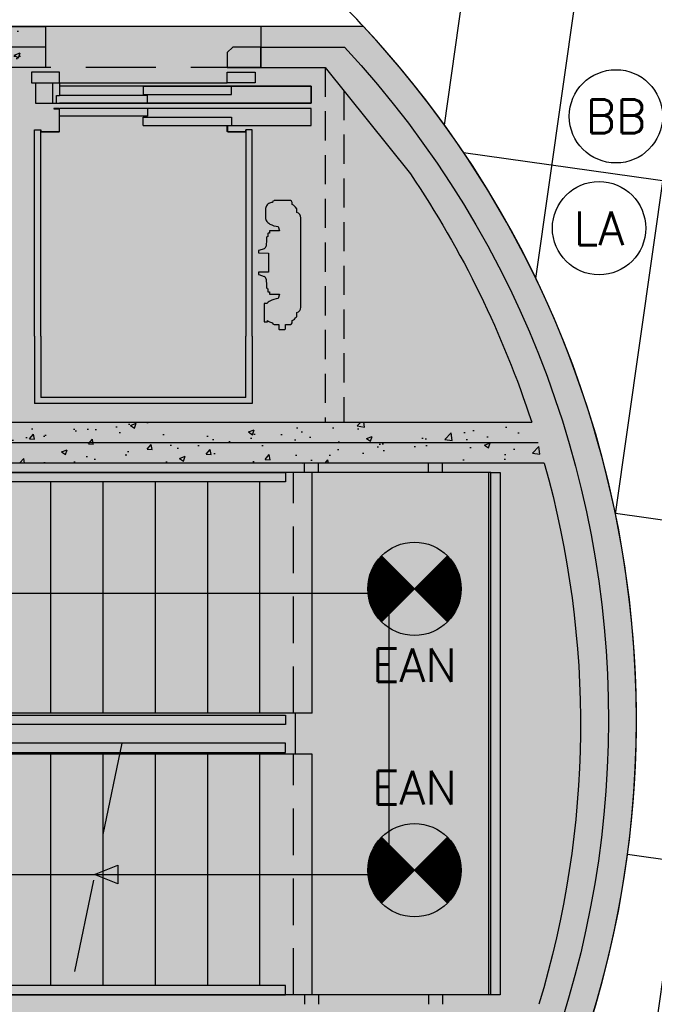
# Model space of a CAD drawing. Header units: millimetres. Extents: x -4107 to 114693, y -37499 to 54671.
# Tile 100 of 156: x 43767 to 47168, y 25372 to 30649. Entities that reach past the tile are written whole.
import ezdxf
from ezdxf.enums import TextEntityAlignment as Align

# ---------------------------------------------------------------- set-up
doc = ezdxf.new("R2010")
doc.units = ezdxf.units.MM
doc.header["$LTSCALE"] = 50
doc.linetypes.add('XREF_06_werkset$0$B0403', pattern=[37.5, 25, -12.5])
doc.linetypes.add('XREF_06_werkset$0$B0702', pattern=[4.6875, 3.125, -1.5625])
for name, color, linetype in [('FOK_ BRANDSLANGHASPELS', 2, 'Continuous'), ('FOK_08---_MAATVOERING', 2, 'Continuous'), ('FOK_22_BINNENWANDEN', 2, 'Continuous'), ('FOK_28_CONSTRUCTIES', 4, 'Continuous'), ('XREF_06_PLAFOND$0$AI45----_PLAFONDAFW', 2, 'Continuous'), ('XREF_06_verlichting$0$EL6311--', 3, 'Continuous'), ('XREF_06_werkset$0$AA22E---_TPGBETON', 242, 'Continuous'), ('XREF_06_werkset$0$AI24----_TRAPPEN', 1, 'Continuous'), ('XREF_06_werkset$0$AL191L3-_STREEPF-OND', 242, 'XREF_06_werkset$0$B0702'), ('XREF_06_werkset$0$AL22E---_TPGBETON', 4, 'Continuous'), ('XREF_06_werkset$0$AL281L4-_STREEPG-BOV', 242, 'XREF_06_werkset$0$B0403'), ('XREF_06_werkset$0$AL661---_LIFTEN', 1, 'Continuous'), ('XREF_06_werkset$0$AZ22E---_TPGBETON', 4, 'Continuous')]:
    doc.layers.add(name, color=color, linetype=linetype)
doc.styles.add('XREF_06_verlichting$0$BURO-018', font='simplex.shx', dxfattribs={"height": 180})
pattern_1 = [(50, (0, 0), (315.5945, -27.61094), [33, -363]), (355, (0, 0), (-61.0506, 330.9645), [26.4, -290.4]), (100.4514, (26.3, -2.3), (254.5441, 303.3534), [28.0457, -308.5025]), (46.1842, (0, 88), (469.586, -72.8284), [49.5, -544.5]), (96.6356, (39.13, 81.93), (411.2516, 428.6119), [42.0685, -462.7537]), (351.1842, (0, 88), (411.2513, 428.6122), [39.6, -435.6]), (21, (44, 66), (262.6391, -177.1523), [33, -363]), (326, (44, 66), (107.0587, 319.066), [26.4, -290.4]), (71.4514, (65.9, 51.24), (369.698, 141.9134), [28.0457, -308.5025]), (37.5, (0, 0), (5.35034, 146.4733), [0, -286.88, 0, -294.8, 0, -291.5]), (7.5, (0, 0), (115.7506, 173.54115), [0, -168.08, 0, -280.28, 0, -111.1]), (327.5, (-98.12, 0), (234.88187, -9.92414), [0, -110, 0, -343.2, 0, -455.4]), (317.5, (-142.12, 0), (256.6019, 44.0462), [0, -143, 0, -227.92, 0, -323.4])]

# ---------------------------------------------------------------- blocks, each defined once
blk = doc.blocks.new('XREF_06_PLAFOND')
at = {"layer": 'XREF_06_PLAFOND$0$AI45----_PLAFONDAFW'}
h = blk.add_hatch(dxfattribs=at)
h.set_pattern_fill('_USER,_O', color=256, scale=1800, pattern_type=0)
h.set_pattern_definition([(351.94, (60508.5, -17546.5), (252.38, 1782.22), [])])
edge = h.paths.add_edge_path(flags=16)
edge.add_arc((41622.2, 26897.4), 5449.9, 0, 180)
edge.add_arc((41622.2, 26897.4), 5449.9, 180, 360)
h.paths.add_polyline_path([(49833.5, 30277.3), (51633.5, 30277.3), (51633.5, 27677.3), (49833.5, 27677.3)], flags=16)
edge = h.paths.add_edge_path(flags=16)
edge.add_arc((86127.3, 26613.5), 3800, 0, 180)
edge.add_arc((86127.3, 26613.5), 3800, 180, 360)
edge = h.paths.add_edge_path(flags=16)
edge.add_arc((74998.8, -10766.8), 5450, 0, 180)
edge.add_arc((74998.8, -10766.8), 5450, 180, 360)
edge = h.paths.add_edge_path()
edge.add_arc((59888.1, 10791.1), 9323.9, 341.24236, 446.62909)
edge.add_line((60436.4, 20098.9), (31243.3, 21827.8))
edge.add_line((31243.3, 21827.8), (28955.1, 21950.5))
edge.add_line((28955.1, 21950.5), (30807, 36094.7))
edge.add_line((30807, 36094.7), (95373.9, 36094.7))
edge.add_line((95373.9, 36094.7), (86392.8, -27327.7))
edge.add_line((86392.8, -27327.7), (59702.3, -18665.8))
edge.add_line((59702.3, -18665.8), (68716.8, 7792.9))
h = blk.add_hatch(dxfattribs=at)
h.set_pattern_fill('_USER,_O', color=256, scale=600, angle=90, pattern_type=0)
h.set_pattern_definition([(81.94, (95317.84, 35698.9), (-594.073, 84.126), [])])
edge = h.paths.add_edge_path(flags=16)
edge.add_arc((86127.3, 26613.5), 3800, 0, 360)
edge = h.paths.add_edge_path(flags=16)
edge.add_arc((74998.8, -10766.8), 5450, 0, 360)
edge = h.paths.add_edge_path(flags=16)
edge.add_arc((41622.2, 26897.4), 5449.9, 0, 360)
h.paths.add_polyline_path([(49933.5, 30177.3), (51533.5, 30177.3), (51533.5, 27777.3), (49933.5, 27777.3)], flags=16)
edge = h.paths.add_edge_path()
edge.add_arc((59888.1, 10791.1), 9323.9, 341.24236, 446.62909)
edge.add_line((60436.4, 20098.9), (31243.3, 21827.8))
edge.add_line((31243.3, 21827.8), (28955.1, 21950.5))
edge.add_line((28955.1, 21950.5), (30807, 36094.7))
edge.add_line((30807, 36094.7), (95373.9, 36094.7))
edge.add_line((95373.9, 36094.7), (86392.8, -27327.7))
edge.add_line((86392.8, -27327.7), (59702.3, -18665.8))
edge.add_line((59702.3, -18665.8), (68716.8, 7792.9))
blk = doc.blocks.new('XREF_06_verlichting$0$1115B3A')
at = {"color": 0, "linetype": 'Continuous'}
blk.add_circle((0, 0), 2.5, dxfattribs=at)
at = {"color": 0, "linetype": 'Continuous', "style": 'XREF_06_verlichting$0$BURO-018'}
for tag, p in [('E_GKAST', (0, 8)), ('E_GROEP', (0, 5)), ('E_SGROEP', (4.5, 5)), ('E_ARMCODE', (0, 0)), ('E_SLET', (4.5, -1))]:
    blk.add_attdef(tag, text='', height=1.8, dxfattribs=at).set_placement(p, align=Align.MIDDLE)
blk = doc.blocks.new('XREF_06_verlichting$0$E00018')
at = {"color": 0, "linetype": 'Continuous'}
for p, q in [((-1.768, -1.768), (1.768, 1.768)), ((1.768, -1.768), (-1.768, 1.768))]:
    blk.add_line(p, q, dxfattribs=at)
at = {"color": 0, "linetype": 'Continuous', "const_width": 2.5}
for points in [[(-0.884, 0.884, -0.198912), (0, 1.25, -0.198912), (0.884, 0.884, -1)], [(-0.884, -0.884, 0.198912), (0, -1.25, 0.198912), (0.884, -0.884, 1)]]:
    blk.add_lwpolyline(points, format="xyb", dxfattribs=at)
blk = doc.blocks.new('XREF_06_verlichting$0$1115B3A-NO1')
at = {"color": 0, "linetype": 'Continuous'}
blk.add_circle((0, 0), 2.5, dxfattribs=at)
at = {"color": 0, "zscale": 100}
blk.add_blockref('XREF_06_verlichting$0$E00018', (0, 0), dxfattribs=at)
at = {"color": 0, "linetype": 'Continuous', "style": 'XREF_06_verlichting$0$BURO-018'}
for tag, p in [('E_GKAST', (0, 8)), ('E_GROEP', (0, 5)), ('E_SGROEP', (4.5, 5)), ('E_ARMCODE', (0, 0)), ('E_SLET', (4.5, -1))]:
    blk.add_attdef(tag, text='', height=1.8, dxfattribs=at).set_placement(p, align=Align.MIDDLE)
blk = doc.blocks.new('XREF_06_verlichting')
at = {"layer": 'XREF_06_verlichting$0$EL6311--'}
ref = blk.add_blockref('XREF_06_verlichting$0$1115B3A', (46962.6, 30131.1), dxfattribs=dict(at, xscale=100, yscale=100, zscale=100))
ref.add_attrib('E_ARMCODE', 'BB', dxfattribs={"layer": '0', "color": 1, "linetype": 'Continuous', "height": 180, "style": 'XREF_06_verlichting$0$BURO-018'}).set_placement((46962.6, 30131.1), align=Align.MIDDLE)
ref = blk.add_blockref('XREF_06_verlichting$0$1115B3A', (46872.2, 29531.5), dxfattribs=dict(at, xscale=100, yscale=100, zscale=100))
ref.add_attrib('E_ARMCODE', 'LA', dxfattribs={"layer": '0', "color": 1, "linetype": 'Continuous', "height": 180, "style": 'XREF_06_verlichting$0$BURO-018'}).set_placement((46872.2, 29531.5), align=Align.MIDDLE)
ref = blk.add_blockref('XREF_06_verlichting$0$1115B3A-NO1', (45883.3, 27598.8), dxfattribs=dict(at, xscale=100, yscale=100, zscale=100, rotation=270))
ref.add_attrib('E_ARMCODE', 'EAN', dxfattribs={"layer": '0', "color": 1, "linetype": 'Continuous', "height": 180, "style": 'XREF_06_verlichting$0$BURO-018'}).set_placement((45883.3, 27189.7), align=Align.MIDDLE)
ref = blk.add_blockref('XREF_06_verlichting$0$1115B3A-NO1', (45883.3, 26090.8), dxfattribs=dict(at, xscale=100, yscale=100, zscale=100, rotation=270))
ref.add_attrib('E_ARMCODE', 'EAN', dxfattribs={"layer": '0', "color": 1, "linetype": 'Continuous', "height": 180, "style": 'XREF_06_verlichting$0$BURO-018'}).set_placement((45883.3, 26533.4), align=Align.MIDDLE)
blk = doc.blocks.new('XREF_06_werkset$0$V-H-29-002_B09145W02')
at = {"layer": 'XREF_06_werkset$0$AL191L3-_STREEPF-OND'}
for p, q in [((3782.5, 3495), (3782.5, 1595)), ((3882.5, 3370), (3882.5, 1595))]:
    blk.add_line(p, q, dxfattribs=at)
at = {"layer": 'XREF_06_werkset$0$AL661---_LIFTEN'}
for p, q in [((2207.5, 3470), (2207.5, 3413)), ((2357.5, 3470), (2207.5, 3470)), ((2357.5, 3413), (2357.5, 3470)), ((3257.5, 3413), (3257.5, 3470)), ((3257.5, 3470), (3407.5, 3470)), ((3407.5, 3470), (3407.5, 3413)), ((2230.5, 3413), (2230.5, 3305)), ((2322.5, 3305), (2322.5, 3413)), ((2357.5, 3413), (2357.5, 3345)), ((2357.5, 3413), (3257.5, 3413)), ((2807.5, 3395), (2807.5, 3350.6)), ((3407.5, 3413), (3257.5, 3413)), ((3279.5, 3350.6), (3279.5, 3395)), ((3707.5, 3305), (3707.5, 3395)), ((2342.4, 3305), (2342.4, 3345)), ((2342.4, 3345), (2357.5, 3345)), ((2829.5, 3345), (2357.5, 3345)), ((2807.5, 3350.6), (3279.5, 3350.6)), ((2807.5, 3350.6), (3279.5, 3350.6)), ((2829.5, 3305), (2829.5, 3345)), ((2327.5, 3275), (2327.5, 3273.5)), ((2354.5, 3275), (2327.5, 3275)), ((2327.5, 3273.5), (2354.4, 3273.5)), ((2356, 3271.9), (2356, 3153.1)), ((2829.5, 3275), (2829.5, 3235)), ((2357.5, 3240), (2357.5, 3269.4)), ((2829.5, 3235), (2357.5, 3235)), ((2807.5, 3185), (2807.5, 3229.4)), ((2807.5, 3229.4), (3279.5, 3229.4)), ((3279.5, 3229.4), (3279.5, 3185)), ((2357.5, 3153.1), (2357.5, 3180.9)), ((2225, 3161), (2257.5, 3161)), ((2225, 2055), (2225, 3161)), ((2259, 3161), (2257.5, 3161)), ((2257.5, 3161), (2257.5, 3153)), ((2257.5, 2055), (2257.5, 3150)), ((2259, 3153.1), (2259, 3161)), ((2260.5, 3150), (2354.4, 3150)), ((2354.4, 3151.5), (2260.6, 3151.5)), ((3390, 3161), (3357.5, 3161)), ((3357.5, 3150), (3357.5, 2055)), ((3390, 2055), (3390, 3161)), ((3595.8, 2781.8), (3508.1, 2781.8)), ((3604.2, 2761.2), (3604.2, 2772.2)), ((3462.6, 2739.2), (3462.6, 2687)), ((3629.9, 2740), (3628.1, 2740.5)), ((3629.9, 2718.3), (3629.9, 2740)), ((3530.3, 2643), (3537.3, 2620)), ((3651.6, 2210.2), (3651.6, 2689.8)), ((3474, 2604.6), (3474, 2589.9)), ((3484, 2607.6), (3477, 2607.6)), ((3484, 2620), (3484, 2607.6)), ((3537.3, 2620), (3484, 2620)), ((3467.5, 2573), (3465, 2538.7)), ((3467.5, 2582), (3467.5, 2573)), ((3427, 2514.1), (3424, 2514)), ((3424, 2514), (3424, 2502)), ((3424, 2502), (3477.5, 2500.5)), ((3454.9, 2524.5), (3427, 2514.1)), ((3477.5, 2500.5), (3477.5, 2399.5)), ((3477.5, 2399.5), (3424, 2398)), ((3424, 2398), (3424, 2386)), ((3424, 2386), (3427, 2385.9)), ((3427, 2385.9), (3454.9, 2375.5)), ((3465, 2361.3), (3467.5, 2327)), ((3467.5, 2327), (3467.5, 2318)), ((3474, 2310.1), (3474, 2295.4)), ((3477, 2292.4), (3484, 2292.4)), ((3484, 2292.4), (3484, 2280)), ((3484, 2280), (3537.3, 2280)), ((3537.3, 2280), (3530.3, 2257)), ((3455.6, 2231.2), (3455.6, 2131.7)), ((3470.3, 2231.2), (3455.6, 2231.2)), ((3629.9, 2160), (3629.9, 2181.7)), ((3455.6, 2131.7), (3473.1, 2131.7)), ((3473.1, 2131.7), (3473.1, 2139.5)), ((3479.2, 2134.2), (3479.2, 2134.2)), ((3499.8, 2127.8), (3499.8, 2127.8)), ((3508.1, 2118.2), (3533.3, 2118.2)), ((3533.3, 2118.2), (3533.3, 2094.7)), ((3569, 2094.7), (3569, 2118.2)), ((3569, 2118.2), (3595.8, 2118.2)), ((3595.8, 2118.2), (3595.8, 2118.2)), ((3604.2, 2127.8), (3604.2, 2138.8)), ((3628.1, 2159.5), (3629.9, 2160)), ((3536.3, 2091.7), (3566, 2091.7)), ((2225, 2055), (2225, 1695)), ((2257.5, 2055), (2257.5, 1727.5)), ((3357.5, 1727.5), (3357.5, 2055)), ((3390, 2055), (3390, 1716.5)), ((3390, 1695), (2225, 1695)), ((3357.5, 1727.5), (2257.5, 1727.5)), ((3390, 1727.5), (3390, 1695))]:
    blk.add_line(p, q, dxfattribs=at)
for points in [[(2207.5, 3413), (2322.5, 3413), (2357.5, 3413)], [(3707.5, 3395), (3279.5, 3395), (2807.5, 3395), (2357.5, 3395)], [(2807.5, 3395), (3279.5, 3395), (3707.5, 3395), (3707.5, 3305), (2829.5, 3305), (2357.5, 3305)], [(2230.5, 3305), (2322.5, 3305), (2342.4, 3305), (2829.5, 3305), (3707.5, 3305)], [(2357.5, 3163), (2357.5, 3235), (2357.5, 3275)], [(2807.5, 3185), (3279.5, 3185), (3707.5, 3185), (3707.5, 3275), (2829.5, 3275), (2357.5, 3275)]]:
    blk.add_lwpolyline(points, dxfattribs=at)
blk.add_lwpolyline([(3277.5, 3185), (3277.5, 3183.5), (3260.6, 3183.5, 0.414214), (3259, 3181.9), (3259, 3153.1, 0.414214), (3260.6, 3151.5), (3354.4, 3151.5, 0.414214), (3356, 3153.1), (3356, 3161), (3357.5, 3161), (3357.5, 3153, -0.414214), (3354.5, 3150), (3260.6, 3150, -0.414214), (3257.5, 3153.1), (3257.5, 3181.9, -0.414214), (3260.6, 3185)], format="xyb", close=True, dxfattribs=at)
for centre, radius, start, end in [((2354.4, 3271.9), 1.6, 0, 90), ((2354.5, 3272), 3, 0, 90), ((2260.5, 3153), 3, 180, 270), ((2260.6, 3153.1), 1.6, 180, 270), ((2354.4, 3153.1), 1.6, 270, 0), ((2354.4, 3153.1), 3.1, 270, 0), ((3490.3, 2738.8), 27.7, 155.3135, 179.0898), ((3512.1, 2721.5), 55.1, 126.6176, 148.4367), ((3502.8, 2726.5), 45.8, 93.6518, 120.9226), ((3509.5, 2772.2), 9.69, 98.41, 180.039), ((3594.5, 2772.2), 9.69, 0, 82.2138), ((3583.4, 2713), 52.5, 31.5725, 66.646), ((3622.1, 2689.8), 29.5, 0, 74.6154), ((3490.3, 2687.4), 27.7, 180.9102, 204.6865), ((3512.1, 2704.7), 55.1, 211.5633, 240.6322), ((3542.7, 2766.2), 123.8, 242.2251, 264.234), ((3475.5, 2582), 8, 100.8069, 180), ((3477, 2604.6), 3, 90, 180), ((3448, 2540), 17, 293.9822, 355.7487), ((3448, 2360), 17, 4.2513, 66.0178), ((3475.5, 2318), 8, 180, 259.1931), ((3477, 2295.4), 3, 180, 270), ((3512.1, 2195.3), 55.1, 119.3678, 139.3158), ((3542.7, 2133.8), 123.8, 95.766, 117.7749), ((3622.1, 2210.2), 29.5, 285.3846, 0), ((3512.1, 2178.5), 55.1, 224.9842, 233.3824), ((3502.8, 2173.5), 45.8, 239.0774, 266.2805), ((3509.5, 2127.8), 9.69, 180.039, 261.59), ((3594.5, 2127.8), 9.69, 277.7862, 0), ((3583.4, 2187), 52.5, 293.354, 328.4275), ((3536.3, 2094.7), 3, 180, 270), ((3566, 2094.7), 3, 270, 0)]:
    blk.add_arc(centre, radius, start, end, dxfattribs=at)
blk = doc.blocks.new('*U893')
at = {"layer": 'XREF_06_werkset$0$AA22E---_TPGBETON'}
blk.add_hatch(color=254, dxfattribs=at).paths.add_polyline_path([(-59964.8, 38078), (-55358.7, 38078), (-55291.2, 37858), (-60184.8, 37858)])
h = blk.add_hatch(dxfattribs=at)
h.set_pattern_fill('AR-CONC', color=1, scale=44, style=0)
h.set_pattern_definition(pattern_1)
h.paths.add_polyline_path([(-59964.8, 38078), (-55358.7, 38078), (-55291.2, 37858), (-60184.8, 37858)])
at = {"layer": 'XREF_06_werkset$0$AL22E---_TPGBETON'}
for points in [[(-59964.8, 38078), (-55358.7, 38078)], [(-55291.2, 37858), (-60184.8, 37858)]]:
    blk.add_lwpolyline(points, dxfattribs=at)
at = {"layer": 'XREF_06_werkset$0$AZ22E---_TPGBETON'}
blk.add_lwpolyline([(-60074.8, 37968), (-55323.6, 37968)], dxfattribs=at)
blk = doc.blocks.new('*U896')
at = {"layer": 'XREF_06_werkset$0$AA22E---_TPGBETON'}
blk.add_hatch(color=254, dxfattribs=at).paths.add_polyline_path([(-58464.8, 40198), (-57964.8, 40198), (-57964.8, 39978), (-58464.8, 39978)])
h = blk.add_hatch(dxfattribs=at)
h.set_pattern_fill('AR-CONC', color=1, scale=44, style=0)
h.set_pattern_definition(pattern_1)
h.paths.add_polyline_path([(-58464.8, 40198), (-57964.8, 40198), (-57964.8, 39978), (-58464.8, 39978)])
at = {"layer": 'XREF_06_werkset$0$AL22E---_TPGBETON'}
blk.add_lwpolyline([(-58464.8, 40198), (-57964.8, 40198), (-57964.8, 39978), (-58464.8, 39978), (-58464.8, 40198)], dxfattribs=at)
at = {"layer": 'XREF_06_werkset$0$AZ22E---_TPGBETON'}
blk.add_lwpolyline([(-57964.8, 40088), (-58464.8, 40088)], dxfattribs=at)
blk = doc.blocks.new('*U898')
at = {"layer": 'XREF_06_werkset$0$AA22E---_TPGBETON'}
blk.add_hatch(color=254, dxfattribs=at).paths.add_polyline_path([(-74990.1, 29951, -0.658334), (-78835.2, 38595.6), (-79040.3, 38815.6, 2.298352), (-71065, 38815.6), (-71615.1, 38815.6), (-71615.1, 38595.6), (-71270.1, 38595.6), (-70813.7, 38025.3, -0.070028), (-70164.1, 36695.6), (-70096.6, 36475.6, -0.143691), (-70125.9, 33575.6), (-70198.4, 33355.6), (-70502.5, 32688.5), (-70904.6, 32048.4), (-71396.1, 31474), (-71966.5, 30977.8), (-72603.3, 30570.4), (-73292.9, 30260.6), (-74020.4, 30055.1), (-74770.1, 29958.4)])
h = blk.add_hatch(dxfattribs=at)
h.set_pattern_fill('AR-CONC', color=1, scale=44, style=0)
h.set_pattern_definition(pattern_1)
h.paths.add_polyline_path([(-74990.1, 29951, -0.658334), (-78835.2, 38595.6), (-79040.3, 38815.6, 2.298352), (-71065, 38815.6), (-71615.1, 38815.6), (-71615.1, 38595.6), (-71270.1, 38595.6), (-70813.7, 38025.3, -0.070028), (-70164.1, 36695.6), (-70096.6, 36475.6, -0.143691), (-70125.9, 33575.6), (-70198.4, 33355.6), (-70502.5, 32688.5), (-70904.6, 32048.4), (-71396.1, 31474), (-71966.5, 30977.8), (-72603.3, 30570.4), (-73292.9, 30260.6), (-74020.4, 30055.1), (-74770.1, 29958.4)])
at = {"layer": 'XREF_06_werkset$0$AL22E---_TPGBETON'}
for points in [[(-79040.3, 38815.6, 2.298352), (-71065, 38815.6), (-71615.1, 38815.6), (-71615.1, 38595.6), (-71270.1, 38595.6), (-70813.7, 38025.3, -0.070028), (-70164.1, 36695.6)], [(-70096.6, 36475.6, -0.143691), (-70125.9, 33575.6)]]:
    blk.add_lwpolyline(points, format="xyb", dxfattribs=at)
at = {"layer": 'XREF_06_werkset$0$AZ22E---_TPGBETON'}
blk.add_lwpolyline([(-71167.6, 38705.6, -2.292092), (-78937.8, 38705.6)], format="xyb", dxfattribs=at)
blk.add_lwpolyline([(-71615.1, 38705.6), (-71167.6, 38705.6)], dxfattribs=at)
blk = doc.blocks.new('XREF_06_werkset')
at = {"layer": 'XREF_06_werkset$0$AI24----_TRAPPEN', "color": 242, "linetype": 'Continuous', "ltscale": 0.2}
for p, q in [((45294, 28222.3), (45294, 28272.3)), ((45369, 28222.3), (45369, 28272.3)), ((45959, 28222.3), (45959, 28272.3)), ((46034, 28222.3), (46034, 28272.3)), ((46292, 28222.3), (42405, 28222.3)), ((45335, 26932.3), (45335, 28222.3)), ((46282, 25422.3), (46282, 28222.3)), ((43935, 26932.3), (43935, 28172.3)), ((44215, 26932.3), (44215, 28172.3)), ((44495, 26932.3), (44495, 28172.3)), ((44775, 26932.3), (44775, 28172.3)), ((45055, 26932.3), (45055, 28172.3)), ((42271, 27576.3), (45744.9, 27576.3)), ((45335, 26932.3), (42137, 26932.3)), ((45245, 26712.3), (45245, 26932.3)), ((45335, 26712.3), (44302.8, 26712.3)), ((44495, 25472.3), (44495, 26712.3)), ((44775, 25472.3), (44775, 26712.3)), ((45055, 25472.3), (45055, 26712.3)), ((45335, 25422.3), (45335, 26712.3)), ((44215, 25472.3), (44215, 26290.9)), ((46292, 25422.3), (44031.8, 25422.3)), ((45294, 25422.3), (45294, 25372.3)), ((45369, 25422.3), (45369, 25372.3)), ((45959, 25422.3), (45959, 25372.3)), ((46034, 25422.3), (46034, 25372.3))]:
    blk.add_line(p, q, dxfattribs=at)
at = {"layer": 'XREF_06_werkset$0$AI24----_TRAPPEN', "color": 242, "linetype": 'XREF_06_werkset$0$B0403', "ltscale": 0.2}
for p, q in [((45235, 26932.3), (45235, 28222.3)), ((45235, 25422.3), (45235, 26712.3))]:
    blk.add_line(p, q, dxfattribs=at)
at = {"layer": 'XREF_06_werkset$0$AI24----_TRAPPEN', "color": 242, "linetype": 'XREF_06_werkset$0$B0403', "ltscale": 0.4}
blk.add_line((44314.9, 26772.3), (44034.8, 25422.3), dxfattribs=at)
at = {"layer": 'XREF_06_werkset$0$AI24----_TRAPPEN'}
for p, q in [((44302.8, 26712.3), (41695, 26712.3)), ((43935, 25472.3), (43935, 26712.3)), ((44215, 26290.9), (44215, 26712.3))]:
    blk.add_line(p, q, dxfattribs=at)
at = {"layer": 'XREF_06_werkset$0$AI24----_TRAPPEN', "color": 242, "linetype": 'Continuous', "ltscale": 0.2}
for points in [[(42135.4, 28222.3), (45192, 28222.3), (45192, 28172.3), (42125, 28172.3)], [(45744.9, 27576.3), (45744.9, 26068.3)], [(42135.4, 26922.3), (45192, 26922.3), (45192, 26872.3), (42125, 26872.3)], [(44304.5, 26722.3), (45192, 26722.3), (45192, 26772.3), (44314.9, 26772.3)], [(44168.8, 26068.3), (45744.9, 26068.3)], [(44304.5, 25422.3), (45192, 25422.3), (45192, 25472.3), (44314.9, 25472.3)]]:
    blk.add_lwpolyline(points, dxfattribs=at)
blk.add_lwpolyline([(46342, 28222.3), (46342, 25422.3), (46292, 25422.3), (46292, 28222.3)], close=True, dxfattribs=at)
at = {"layer": 'XREF_06_werkset$0$AI24----_TRAPPEN'}
for points in [[(44314.9, 26772.3), (41838.3, 26772.3), (41838.3, 26722.3), (44304.5, 26722.3)], [(41975, 26068.3), (44168.8, 26068.3)], [(44314.9, 25472.3), (41735.3, 25472.3), (41735.3, 25422.3), (44304.5, 25422.3)], [(44031.8, 25422.3), (41695, 25422.3), (41695, 25422.3), (44031.8, 25422.3)]]:
    blk.add_lwpolyline(points, dxfattribs=at)
at = {"layer": 'XREF_06_werkset$0$AI24----_TRAPPEN', "color": 242, "linetype": 'XREF_06_werkset$0$B0403', "ltscale": 0.2}
blk.add_lwpolyline([(44293.8, 26118.3), (44293.8, 26018.3), (44168.8, 26068.3)], close=True, dxfattribs=at)
at = {"layer": 'XREF_06_werkset$0$AL281L4-_STREEPG-BOV', "ltscale": 0.3}
for p, q in [((45060, 30612.3), (42250, 30612.3)), ((45060, 30392.3), (42250, 30392.3))]:
    blk.add_line(p, q, dxfattribs=at)
at = {"layer": 'XREF_06_werkset$0$AL281L4-_STREEPG-BOV', "ltscale": 0.5}
blk.add_arc((41622.5, 26897.4), 5449.9, 42.9722, 137.0278, dxfattribs=at)
at = {"layer": 'XREF_06_werkset$0$AL661---_LIFTEN'}
blk.add_lwpolyline([(45060, 30392.3), (45060, 30502.3), (44910, 30502.3), (44880, 30472.3), (44880, 30392.3)], close=True, dxfattribs=at)
for name, p in [('*U898', (116675.1, -8203.3)), ('*U896', (101869.7, -9585.6)), ('XREF_06_werkset$0$V-H-29-002_B09145W02', (41622.5, 26897.3)), ('*U893', (101869.7, -9585.6))]:
    blk.add_blockref(name, p)
blk = doc.blocks.new('A$C4D8164B4')
at = {"layer": 'FOK_ BRANDSLANGHASPELS', "color": 2}
blk.add_circle((20000, 20000), 20000, dxfattribs=at)

msp = doc.modelspace()

# ---------------------------------------------------------------- hatches: boundary and pattern name
at = {"layer": 'FOK_08---_MAATVOERING'}
h = msp.add_hatch(dxfattribs=at)
h.set_pattern_fill('ANSI37', color=254, scale=200, style=0)
edge = h.paths.add_edge_path()
edge.add_line((65844.8, 24773.4), (48102.6, 27285.8))
edge.add_line((48102.6, 27285.8), (47090.4, 20137.8))
edge.add_line((47090.4, 20137.8), (60392, 19350.2))
edge.add_arc((59884.9, 10785.6), 8579.5, 54.60356, 86.61135, ccw=False)
edge.add_line((64854.4, 17779.4), (65844.8, 24773.4))
at = {"layer": 'FOK_28_CONSTRUCTIES'}
h = msp.add_hatch(color=254, dxfattribs=at)
edge = h.paths.add_edge_path()
edge.add_arc((41622.5, 26897.3), 5450, 137.0272, 270)
edge.add_arc((41622.5, 26897.3), 5450, 270, 402.9728)
edge.add_line((45610.1, 30612.3), (37634.8, 30612.3))

# ---------------------------------------------------------------- linework, layer by layer
at = {"layer": 'FOK_28_CONSTRUCTIES', "color": 254}
msp.add_lwpolyline([(37634.8, 30612.3, 0.655459), (41622.5, 21447.3, 0.655459), (45610.1, 30612.3)], format="xyb", close=True, dxfattribs=at)

# ---------------------------------------------------------------- block references
for name in ['XREF_06_werkset', 'XREF_06_PLAFOND', 'XREF_06_PLAFOND']:
    msp.add_blockref(name, (0, 0))
at = {"layer": 'FOK_ BRANDSLANGHASPELS', "color": 5}
msp.add_blockref('A$C4D8164B4', (17554.1, 14671.5), dxfattribs=at)
at = {"layer": 'FOK_22_BINNENWANDEN', "color": 5}
msp.add_blockref('A$C4D8164B4', (41313.6, 11409.4), dxfattribs=at)
at = {"layer": 'FOK_22_BINNENWANDEN'}
msp.add_blockref('XREF_06_verlichting', (0, 0), dxfattribs=at)

doc.saveas('drawing.dxf')
